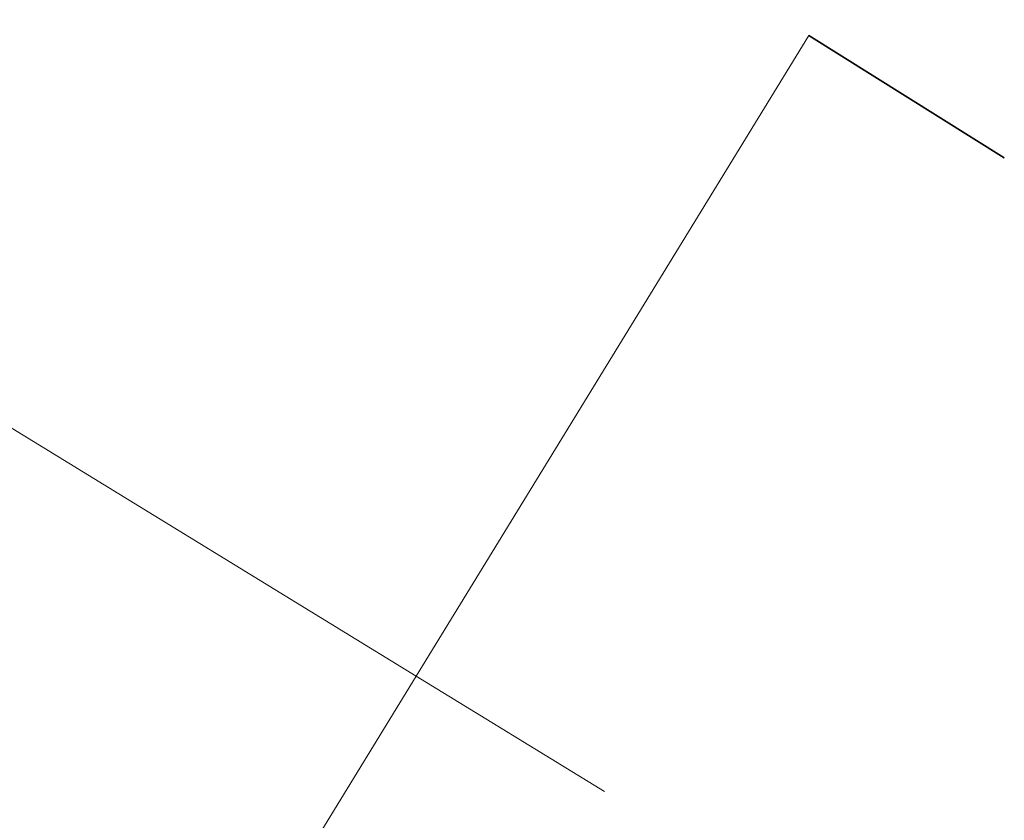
# Model space of a CAD drawing. Header units: millimetres. Extents: x 8 to 717, y 12 to 440.
# Tile 65 of 148: x 87.822 to 88.738, y 403.845 to 404.59. Entities that reach past the tile are written whole.
import ezdxf

# ---------------------------------------------------------------- set-up
doc = ezdxf.new("R2010")
doc.units = ezdxf.units.MM

msp = doc.modelspace()

# ---------------------------------------------------------------- linework, layer by layer
at = {"color": 252, "linetype": 'Continuous', "lineweight": 0}
for p, q in [((84.3637, 406.3246), (88.19114, 403.97915)), ((88.19114, 403.97915), (88.5561, 404.57472)), ((87.82617, 403.38357), (88.19114, 403.97915)), ((88.3663, 403.8718), (88.19114, 403.97915))]:
    msp.add_line(p, q, dxfattribs=at)
at = {"color": 7, "linetype": 'Continuous', "lineweight": 30}
for p, q in [((88.73797, 404.46108), (88.5561, 404.57472)), ((88.5561, 404.57472), (88.73797, 404.46108))]:
    msp.add_line(p, q, dxfattribs=at)

doc.saveas('drawing.dxf')
